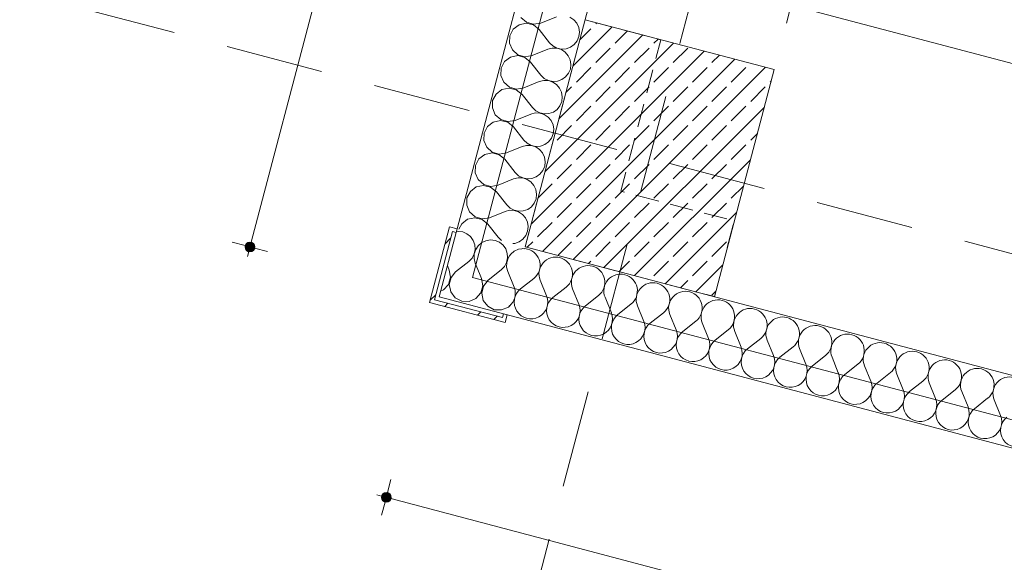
# Model space of a CAD drawing. Header units: millimetres. Extents: x -176817 to 18864955, y -12996033 to 201123.
# Tile 11 of 256: x 31023 to 33539, y 24932 to 26319. Entities that reach past the tile are written whole.
import ezdxf
from ezdxf.enums import TextEntityAlignment as Align

# ---------------------------------------------------------------- set-up
doc = ezdxf.new("R2010")
doc.units = ezdxf.units.MM
doc.header["$MEASUREMENT"] = 0
doc.linetypes.add('Przerywana długa', pattern=[390, 250, -140])
doc.linetypes.add('Przerywana gęsta', pattern=[90, 60, -30])
for name, color, linetype in [('213-A Wymiarowanie wewnętrzne', 7, 'Continuous'), ('231-A Ściany zewnętrzne', 7, 'Continuous'), ('291-A Obróbka blacharska', 7, 'Continuous'), ('292-PPOŻ - Linie', 7, 'Continuous'), ('410-K Osie', 7, 'Continuous'), ('440-K Słupy', 7, 'Continuous')]:
    doc.layers.add(name, color=color, linetype=linetype)
doc.styles.add('STYL_AUTOMATYCZNY_4', font='arial.ttf')
doc.styles.add('STYL_AUTOMATYCZNY_8', font='ARIALN.TTF')
doc.dimstyles.new('STYL_AUTOMATYCZNY__2', dxfattribs={"dimtxt": 64.999998, "dimasz": 47.5, "dimexe": 0.18, "dimexo": 0.0625, "dimgap": 0, "dimtad": 1, "dimdec": 1, "dimlfac": 0.1, "dimzin": 0, "dimdsep": 46, "dimtxsty": 'STYL_AUTOMATYCZNY_4', "dimblk": 'ARROWHEAD_11', "dimblk1": 'ARROWHEAD_11', "dimblk2": 'ARROWHEAD_11', "dimcen": 0.09, "dimclrd": 1, "dimclre": 1, "dimclrt": 1, "dimazin": 0, "dimtfac": 1, "dimtdec": 4, "dimtmove": 0, "dimatfit": 3, "dimfxl": 0, "dimtolj": 1, "dimtzin": 0, "dimarcsym": 0})
doc.dimstyles.new('STYL_AUTOMATYCZNY__3', dxfattribs={"dimtxt": 64.999998, "dimasz": 47.5, "dimexe": 0.18, "dimexo": 0.0625, "dimgap": 0, "dimtad": 1, "dimdec": 1, "dimlfac": 0.1, "dimzin": 0, "dimdsep": 46, "dimtxsty": 'STYL_AUTOMATYCZNY_4', "dimblk": 'ARROWHEAD_11', "dimblk1": 'ARROWHEAD_11', "dimblk2": 'ARROWHEAD_11', "dimcen": 0.09, "dimclrd": 30, "dimclre": 30, "dimclrt": 30, "dimazin": 0, "dimtfac": 1, "dimtdec": 4, "dimtmove": 0, "dimatfit": 3, "dimfxl": 0, "dimtolj": 1, "dimtzin": 0, "dimarcsym": 0})

# ---------------------------------------------------------------- blocks, each defined once
blk = doc.blocks.new('Strop_42_2', base_point=(32314.8, 25738.6))
at = {"layer": '440-K Słupy', "color": 7, "linetype": 'Przerywana gęsta', "lineweight": 0, "flags": 128}
blk.add_lwpolyline([(32314.8, 25738.6), (32798.3, 25611), (32849.3, 25804.4), (32559.2, 25880.9), (32661.3, 26267.7), (32467.9, 26318.7)], close=True, dxfattribs=at)
blk = doc.blocks.new('Słup_118_2', base_point=(32633.1, 25964.9))
at = {"layer": '440-K Słupy', "linetype": 'Continuous', "lineweight": 0, "true_color": 0x000000}
h = blk.add_hatch(dxfattribs=at)
h.set_pattern_fill('Beton_zbrojony_0002', color=18, style=0, pattern_type=2)
h.set_pattern_definition([(45, (0, 0), (-49.49747, 49.49747), []), (45, (-24.75, 24.75), (-49.49747, 49.49747), [52.5, -17.5])])
h.paths.add_polyline_path([(32467.9, 26318.7), (32314.8, 25738.6), (32798.3, 25611), (32951.3, 26191.1)])
at = {"layer": '440-K Słupy', "color": 7, "linetype": 'Continuous', "lineweight": 0, "flags": 128}
blk.add_lwpolyline([(32798.3, 25611), (32951.3, 26191.1), (32467.9, 26318.7)], dxfattribs=at)
blk = doc.blocks.new('Słup_254_2', base_point=(32094.8, 25610.5))
at = {"layer": '291-A Obróbka blacharska', "linetype": 'Continuous', "lineweight": 0, "true_color": 0x000000}
h = blk.add_hatch(dxfattribs=at)
h.set_pattern_fill('Stal_0002', color=18, style=0, pattern_type=2)
h.set_pattern_definition([(45, (0, 0), (-79.5495, 79.5495), []), (45, (-26.52, 26.52), (-79.5495, 79.5495), [])])
h.paths.add_polyline_path([(32070.4, 25596.2), (32263.8, 25545.2), (32268.9, 25564.6), (32259.2, 25567.1), (32256.7, 25557.4), (32082.6, 25603.3), (32128.6, 25777.4), (32138.2, 25774.8), (32140.8, 25784.5), (32121.4, 25789.6)])
at = {"layer": '291-A Obróbka blacharska', "color": 7, "linetype": 'Continuous', "lineweight": 0, "flags": 128}
blk.add_lwpolyline([(32070.4, 25596.2), (32121.4, 25789.6), (32140.8, 25784.5), (32138.2, 25774.8), (32128.6, 25777.4), (32082.6, 25603.3), (32256.7, 25557.4), (32259.2, 25567.1), (32268.9, 25564.6), (32263.8, 25545.2)], close=True, dxfattribs=at)
blk = doc.blocks.new('*X2145')
at = {"layer": '231-A Ściany zewnętrzne', "color": 7, "linetype": 'Continuous', "lineweight": 0}
for p, q in [((32143.4, 25777.7), (32138.8, 25777)), ((32155.1, 25776.3), (32143.4, 25777.7)), ((32166, 25771.7), (32155.1, 25776.3)), ((32175.3, 25764.4), (32166, 25771.7)), ((32182.1, 25754.7), (32175.3, 25764.4)), ((32186.1, 25743.6), (32182.1, 25754.7)), ((32203.8, 25749), (32194.9, 25741.3)), ((32214.6, 25754), (32203.8, 25749)), ((32226.2, 25755.8), (32214.6, 25754)), ((32238, 25754.4), (32226.2, 25755.8)), ((32248.9, 25749.9), (32238, 25754.4)), ((32258.1, 25742.5), (32248.9, 25749.9)), ((32178.9, 25709.8), (32184.5, 25720.2)), ((32184.8, 25720.2), (32184.4, 25708.3)), ((32184.5, 25720.2), (32186.9, 25731.8)), ((32188.4, 25731.4), (32184.8, 25720.2)), ((32186.9, 25731.8), (32186.1, 25743.6)), ((32194.9, 25741.3), (32188.4, 25731.4)), ((32265, 25732.9), (32258.1, 25742.5)), ((32269, 25721.7), (32265, 25732.9)), ((32269.6, 25712.3), (32269, 25721.7)), ((32277.7, 25719.4), (32275.1, 25715.5)), ((32286.7, 25727.1), (32277.7, 25719.4)), ((32297.4, 25732.1), (32286.7, 25727.1)), ((32306.1, 25733.5), (32297.4, 25732.1)), ((32137.1, 25674.6), (32170.8, 25701.2)), ((32170.8, 25701.2), (32178.9, 25709.8)), ((32184.4, 25708.3), (32187.3, 25696.9)), ((32198, 25670.5), (32187.3, 25696.9)), ((32120.6, 25679), (32115.9, 25690.4)), ((32123.6, 25660.5), (32120.6, 25679)), ((32137.1, 25674.6), (32125.3, 25660)), ((32118.5, 25642.4), (32123.6, 25660.5)), ((32125.3, 25660), (32120.9, 25641.7)), ((32098.7, 25625.1), (32106, 25628.2)), ((32106, 25628.2), (32118.5, 25642.4)), ((32120.9, 25641.7), (32123.9, 25627.4))]:
    blk.add_line(p, q, dxfattribs=at)
blk = doc.blocks.new('*X2146')
at = {"layer": '231-A Ściany zewnętrzne', "color": 7, "linetype": 'Continuous', "lineweight": 0}
for p, q in [((32309.1, 25734), (32306.1, 25733.5)), ((32313.5, 25733.4), (32309.1, 25734)), ((32261.8, 25687.9), (32267.3, 25698.4)), ((32267.3, 25698.4), (32269.8, 25709.9)), ((32267.7, 25698.3), (32267.3, 25686.5)), ((32271.2, 25709.6), (32267.7, 25698.3)), ((32269.8, 25709.9), (32269.6, 25712.3)), ((32275.1, 25715.5), (32271.2, 25709.6)), ((32203.4, 25657.2), (32198, 25670.5)), ((32220, 25652.8), (32253.6, 25679.4)), ((32253.6, 25679.4), (32261.8, 25687.9)), ((32267.3, 25686.5), (32270.2, 25675)), ((32286.3, 25635.3), (32270.2, 25675)), ((32206.5, 25638.6), (32203.4, 25657.2)), ((32220, 25652.8), (32208.2, 25638.1)), ((32123.9, 25627.4), (32124.7, 25623.3)), ((32124.7, 25623.3), (32136.1, 25608.3)), ((32188.9, 25606.4), (32201.3, 25620.5)), ((32201.3, 25620.5), (32206.5, 25638.6)), ((32208.2, 25638.1), (32203.8, 25619.8)), ((32203.8, 25619.8), (32207.6, 25601.4)), ((32286.8, 25632.4), (32286.3, 25635.3)), ((32136.1, 25608.3), (32152.8, 25599.6)), ((32152.8, 25599.6), (32171.6, 25598.9)), ((32171.6, 25598.9), (32188.9, 25606.4)), ((32207.6, 25601.4), (32219, 25586.4)), ((32219, 25586.4), (32235.7, 25577.7)), ((32235.7, 25577.7), (32254.5, 25577)), ((32254.5, 25577), (32271.8, 25584.5)), ((32271.8, 25584.5), (32275.2, 25588.3))]:
    blk.add_line(p, q, dxfattribs=at)
blk = doc.blocks.new('*X2147')
at = {"layer": '231-A Ściany zewnętrzne', "color": 7, "linetype": 'Continuous', "lineweight": 0}
for p, q in [((32302.9, 25630.9), (32336.5, 25657.5)), ((32369.2, 25613.4), (32353.1, 25653.1)), ((32385.8, 25609), (32419.4, 25635.6)), ((32452.1, 25591.5), (32436, 25631.3)), ((32468.7, 25587.2), (32502.3, 25613.8)), ((32535, 25569.7), (32518.8, 25609.4)), ((32551.5, 25565.3), (32585.1, 25591.9)), ((32617.8, 25547.8), (32601.7, 25587.5)), ((32634.4, 25543.4), (32668, 25570)), ((32700.7, 25525.9), (32684.6, 25565.7)), ((32717.3, 25521.6), (32750.9, 25548.2)), ((32783.6, 25504.1), (32767.5, 25543.8)), ((32800.2, 25499.7), (32833.8, 25526.3)), ((32866.5, 25482.2), (32850.3, 25521.9)), ((32883, 25477.8), (32916.7, 25504.4)), ((32949.3, 25460.3), (32933.2, 25500)), ((32965.9, 25456), (32999.5, 25482.5)), ((33032.2, 25438.5), (33016.1, 25478.2)), ((33048.8, 25434.1), (33082.4, 25460.7)), ((33115.1, 25416.6), (33099, 25456.3)), ((33131.7, 25412.2), (33165.3, 25438.8)), ((33198, 25394.7), (33181.9, 25434.4)), ((33214.6, 25390.3), (33248.2, 25416.9)), ((33280.9, 25372.9), (33264.7, 25412.6)), ((33297.4, 25368.5), (33331, 25395.1)), ((33363.7, 25351), (33347.6, 25390.7)), ((33380.3, 25346.6), (33413.9, 25373.2)), ((33446.6, 25329.1), (33430.5, 25368.8)), ((33463.2, 25324.7), (33496.8, 25351.3)), ((33529.5, 25307.2), (33513.4, 25347))]:
    blk.add_line(p, q, dxfattribs=at)
for centre, start, end in [((32309.9, 25691.1), 75.218, 85.1319), ((32309.9, 25691.1), 308.3481, 75.218), ((32392.8, 25669.2), 75.218, 202.0879), ((32392.8, 25669.2), 308.3481, 75.218), ((32475.7, 25647.4), 75.218, 202.0879), ((32475.7, 25647.4), 308.3481, 75.218), ((32558.6, 25625.5), 75.218, 202.0879), ((32558.6, 25625.5), 308.3481, 75.218), ((32641.4, 25603.6), 75.218, 202.0879), ((32641.4, 25603.6), 308.3481, 75.218), ((32246.6, 25619.2), 311.0949, 19.3412), ((32329.5, 25597.3), 128.3481, 22.0879), ((32724.3, 25581.8), 75.218, 202.0879), ((32724.3, 25581.8), 308.3481, 75.218), ((32412.4, 25575.4), 128.3481, 22.0879), ((32807.2, 25559.9), 75.218, 202.0879), ((32807.2, 25559.9), 308.3481, 75.218), ((32495.2, 25553.6), 128.3481, 22.0879), ((32890.1, 25538), 75.218, 202.0879), ((32890.1, 25538), 308.3481, 75.218), ((32578.1, 25531.7), 128.3481, 22.0879), ((32661, 25509.8), 128.3481, 22.0879), ((32972.9, 25516.2), 75.218, 202.0879), ((32972.9, 25516.2), 308.3481, 75.218), ((32743.9, 25488), 128.3481, 22.0879), ((33055.8, 25494.3), 75.218, 202.0879), ((33055.8, 25494.3), 308.3481, 75.218), ((32826.8, 25466.1), 128.3481, 22.0879), ((33138.7, 25472.4), 75.218, 202.0879), ((33138.7, 25472.4), 308.3481, 75.218), ((33221.6, 25450.6), 75.218, 202.0879), ((32909.6, 25444.2), 128.3481, 22.0879), ((33221.6, 25450.6), 308.3481, 75.218), ((33304.4, 25428.7), 75.218, 202.0879), ((33304.4, 25428.7), 308.3481, 75.218), ((32992.5, 25422.3), 128.3481, 22.0879), ((33387.3, 25406.8), 75.218, 202.0879), ((33387.3, 25406.8), 308.3481, 75.218), ((33075.4, 25400.5), 128.3481, 22.0879), ((33470.2, 25384.9), 75.218, 202.0879), ((33470.2, 25384.9), 308.3481, 75.218), ((33158.3, 25378.6), 128.3481, 22.0879), ((33553.1, 25363.1), 75.218, 202.0879), ((33241.1, 25356.7), 128.3481, 22.0879), ((33324, 25334.9), 128.3481, 22.0879), ((33406.9, 25313), 128.3481, 22.0879), ((33489.8, 25291.1), 128.3481, 22.0879), ((33572.7, 25269.3), 128.3481, 22.0879)]:
    blk.add_arc(centre, 42.9, start, end, dxfattribs=at)
blk = doc.blocks.new('Ściana_264_2', base_point=(32314.8, 25738.6))
at = {"layer": '231-A Ściany zewnętrzne', "color": 7, "linetype": 'Continuous', "lineweight": 0, "flags": 128}
for points in [[(38296.8, 24160.1), (32314.8, 25738.6)], [(32094.8, 25610.5), (37567.5, 24166.4)]]:
    blk.add_lwpolyline(points, dxfattribs=at)
at = {"layer": '231-A Ściany zewnętrzne', "color": 7, "lineweight": 0}
for name in ['*X2145', '*X2146', '*X2147']:
    blk.add_blockref(name, (0, 0), dxfattribs=at)
blk = doc.blocks.new('*X2151')
at = {"layer": '231-A Ściany zewnętrzne', "color": 7, "linetype": 'Continuous', "lineweight": 0}
for p, q in [((32304, 26324.5), (32318.1, 26312.1)), ((32354.8, 26310), (32394.5, 26326.1)), ((32438.9, 26318.6), (32429.1, 26325.1)), ((32299, 26305.8), (32284, 26294.5)), ((32317.5, 26309.7), (32299, 26305.8)), ((32335.8, 26305.3), (32317.5, 26309.7)), ((32318.1, 26312.1), (32336.2, 26306.9)), ((32350.4, 26293.4), (32335.8, 26305.3)), ((32336.2, 26306.9), (32354.8, 26310)), ((32446.6, 26309.6), (32438.9, 26318.6)), ((32451.6, 26298.9), (32446.6, 26309.6)), ((32453.5, 26287.2), (32451.6, 26298.9)), ((32275.4, 26277.8), (32274.7, 26259)), ((32284, 26294.5), (32275.4, 26277.8)), ((32350.4, 26293.4), (32377, 26259.8)), ((32447.5, 26264.6), (32452.1, 26275.5)), ((32452.1, 26275.5), (32453.5, 26287.2)), ((32274.7, 26259), (32282.1, 26241.7)), ((32377, 26259.8), (32385.5, 26251.6)), ((32385.5, 26251.6), (32396, 26246.1)), ((32419.4, 26244.5), (32430.5, 26248.4)), ((32430.5, 26248.4), (32440.1, 26255.3)), ((32440.1, 26255.3), (32447.5, 26264.6)), ((32277.2, 26223), (32262.2, 26211.6)), ((32295.6, 26226.8), (32277.2, 26223)), ((32282.1, 26241.7), (32296.2, 26229.2)), ((32313.9, 26222.4), (32295.6, 26226.8)), ((32296.2, 26229.2), (32314.3, 26224)), ((32328.5, 26210.5), (32313.9, 26222.4)), ((32314.3, 26224), (32332.9, 26227.1)), ((32332.9, 26227.1), (32372.6, 26243.2)), ((32384.1, 26246.1), (32372.6, 26243.2)), ((32395.9, 26245.8), (32384.1, 26246.1)), ((32407.2, 26242.2), (32395.9, 26245.8)), ((32396, 26246.1), (32407.6, 26243.7)), ((32417.1, 26235.7), (32407.2, 26242.2)), ((32407.6, 26243.7), (32419.4, 26244.5)), ((32424.8, 26226.7), (32417.1, 26235.7)), ((32429.7, 26216), (32424.8, 26226.7)), ((32262.2, 26211.6), (32253.5, 26194.9)), ((32328.5, 26210.5), (32355.1, 26176.9)), ((32431.6, 26204.3), (32429.7, 26216)), ((32430.2, 26192.6), (32431.6, 26204.3)), ((32253.5, 26194.9), (32252.8, 26176.1)), ((32252.8, 26176.1), (32260.2, 26158.8)), ((32355.1, 26176.9), (32363.7, 26168.8)), ((32408.6, 26165.6), (32418.2, 26172.4)), ((32418.2, 26172.4), (32425.6, 26181.7)), ((32425.6, 26181.7), (32430.2, 26192.6)), ((32260.2, 26158.8), (32274.4, 26146.4)), ((32311, 26144.2), (32350.8, 26160.4)), ((32362.2, 26163.3), (32350.8, 26160.4)), ((32374, 26162.9), (32362.2, 26163.3)), ((32363.7, 26168.8), (32374.1, 26163.2)), ((32385.3, 26159.3), (32374, 26162.9)), ((32374.1, 26163.2), (32385.7, 26160.8)), ((32395.2, 26152.8), (32385.3, 26159.3)), ((32385.7, 26160.8), (32397.5, 26161.6)), ((32402.9, 26143.9), (32395.2, 26152.8)), ((32397.5, 26161.6), (32408.6, 26165.6)), ((32240.3, 26128.7), (32231.6, 26112)), ((32255.3, 26140.1), (32240.3, 26128.7)), ((32273.7, 26143.9), (32255.3, 26140.1)), ((32292, 26139.5), (32273.7, 26143.9)), ((32274.4, 26146.4), (32292.5, 26141.2)), ((32306.7, 26127.7), (32292, 26139.5)), ((32292.5, 26141.2), (32311, 26144.2)), ((32306.7, 26127.7), (32333.3, 26094.1)), ((32407.9, 26133.1), (32402.9, 26143.9)), ((32409.7, 26121.5), (32407.9, 26133.1)), ((32408.3, 26109.7), (32409.7, 26121.5)), ((32231.6, 26112), (32230.9, 26093.2)), ((32396.4, 26089.6), (32403.7, 26098.8)), ((32403.7, 26098.8), (32408.3, 26109.7)), ((32230.9, 26093.2), (32238.4, 26075.9)), ((32238.4, 26075.9), (32252.5, 26063.5)), ((32289.2, 26061.4), (32328.9, 26077.5)), ((32340.4, 26080.4), (32328.9, 26077.5)), ((32333.3, 26094.1), (32341.8, 26085.9)), ((32352.2, 26080), (32340.4, 26080.4)), ((32341.8, 26085.9), (32352.3, 26080.4)), ((32363.4, 26076.5), (32352.2, 26080)), ((32352.3, 26080.4), (32363.8, 26077.9)), ((32373.3, 26069.9), (32363.4, 26076.5)), ((32363.8, 26077.9), (32375.6, 26078.7)), ((32375.6, 26078.7), (32386.8, 26082.7)), ((32386.8, 26082.7), (32396.4, 26089.6)), ((32233.4, 26057.2), (32218.4, 26045.8)), ((32251.9, 26061.1), (32233.4, 26057.2)), ((32270.2, 26056.6), (32251.9, 26061.1)), ((32252.5, 26063.5), (32270.6, 26058.3)), ((32284.8, 26044.8), (32270.2, 26056.6)), ((32270.6, 26058.3), (32289.2, 26061.4)), ((32381, 26061), (32373.3, 26069.9)), ((32386, 26050.3), (32381, 26061)), ((32387.9, 26038.6), (32386, 26050.3)), ((32209.8, 26029.1), (32209.1, 26010.3)), ((32218.4, 26045.8), (32209.8, 26029.1)), ((32284.8, 26044.8), (32311.4, 26011.2)), ((32381.9, 26015.9), (32386.4, 26026.8)), ((32386.4, 26026.8), (32387.9, 26038.6)), ((32209.1, 26010.3), (32216.5, 25993)), ((32318.5, 25997.5), (32307, 25994.6)), ((32311.4, 26011.2), (32319.9, 26003)), ((32330.3, 25997.1), (32318.5, 25997.5)), ((32319.9, 26003), (32330.4, 25997.5)), ((32341.6, 25993.6), (32330.3, 25997.1)), ((32330.4, 25997.5), (32342, 25995)), ((32342, 25995), (32353.8, 25995.8)), ((32353.8, 25995.8), (32364.9, 25999.8)), ((32364.9, 25999.8), (32374.5, 26006.7)), ((32374.5, 26006.7), (32381.9, 26015.9)), ((32211.6, 25974.3), (32196.6, 25963)), ((32230, 25978.2), (32211.6, 25974.3)), ((32216.5, 25993), (32230.6, 25980.6)), ((32248.3, 25973.8), (32230, 25978.2)), ((32230.6, 25980.6), (32248.7, 25975.4)), ((32262.9, 25961.9), (32248.3, 25973.8)), ((32248.7, 25975.4), (32267.3, 25978.5)), ((32267.3, 25978.5), (32307, 25994.6)), ((32351.4, 25987.1), (32341.6, 25993.6)), ((32359.2, 25978.1), (32351.4, 25987.1)), ((32364.1, 25967.4), (32359.2, 25978.1)), ((32187.9, 25946.3), (32187.2, 25927.4)), ((32196.6, 25963), (32187.9, 25946.3)), ((32262.9, 25961.9), (32289.5, 25928.3)), ((32366, 25955.7), (32364.1, 25967.4)), ((32364.6, 25944), (32366, 25955.7)), ((32187.2, 25927.4), (32194.6, 25910.2)), ((32289.5, 25928.3), (32298.1, 25920.1)), ((32298.1, 25920.1), (32308.5, 25914.6)), ((32343, 25916.9), (32352.6, 25923.8)), ((32352.6, 25923.8), (32360, 25933.1)), ((32360, 25933.1), (32364.6, 25944)), ((32208.1, 25895.3), (32189.7, 25891.5)), ((32194.6, 25910.2), (32208.8, 25897.7)), ((32226.4, 25890.9), (32208.1, 25895.3)), ((32208.8, 25897.7), (32226.9, 25892.5)), ((32226.9, 25892.5), (32245.4, 25895.6)), ((32245.4, 25895.6), (32285.2, 25911.7)), ((32296.6, 25914.6), (32285.2, 25911.7)), ((32308.4, 25914.3), (32296.6, 25914.6)), ((32319.7, 25910.7), (32308.4, 25914.3)), ((32308.5, 25914.6), (32320.1, 25912.1)), ((32329.6, 25904.2), (32319.7, 25910.7)), ((32320.1, 25912.1), (32331.9, 25912.9)), ((32337.3, 25895.2), (32329.6, 25904.2)), ((32331.9, 25912.9), (32343, 25916.9)), ((32342.3, 25884.5), (32337.3, 25895.2)), ((32174.7, 25880.1), (32166, 25863.4)), ((32189.7, 25891.5), (32174.7, 25880.1)), ((32241.1, 25879), (32226.4, 25890.9)), ((32241.1, 25879), (32267.7, 25845.4)), ((32344.1, 25872.8), (32342.3, 25884.5)), ((32342.7, 25861.1), (32344.1, 25872.8)), ((32166, 25863.4), (32165.3, 25844.6)), ((32267.7, 25845.4), (32276.2, 25837.3)), ((32330.8, 25840.9), (32338.1, 25850.2)), ((32338.1, 25850.2), (32342.7, 25861.1)), ((32165.3, 25844.6), (32172.8, 25827.3)), ((32172.8, 25827.3), (32186.9, 25814.8)), ((32223.6, 25812.7), (32263.3, 25828.9)), ((32274.7, 25831.7), (32263.3, 25828.9)), ((32286.6, 25831.4), (32274.7, 25831.7)), ((32276.2, 25837.3), (32286.7, 25831.7)), ((32297.8, 25827.8), (32286.6, 25831.4)), ((32286.7, 25831.7), (32298.2, 25829.3)), ((32307.7, 25821.3), (32297.8, 25827.8)), ((32298.2, 25829.3), (32310, 25830.1)), ((32315.4, 25812.4), (32307.7, 25821.3)), ((32310, 25830.1), (32321.2, 25834.1)), ((32321.2, 25834.1), (32330.8, 25840.9)), ((32152.8, 25797.2), (32145.6, 25783.2)), ((32167.8, 25808.6), (32152.8, 25797.2)), ((32186.3, 25812.4), (32167.8, 25808.6)), ((32204.6, 25808), (32186.3, 25812.4)), ((32186.9, 25814.8), (32205, 25809.7)), ((32219.2, 25796.2), (32204.6, 25808)), ((32205, 25809.7), (32223.6, 25812.7)), ((32219.2, 25796.2), (32245.8, 25762.6)), ((32320.4, 25801.6), (32315.4, 25812.4)), ((32322.2, 25789.9), (32320.4, 25801.6)), ((32316.3, 25767.3), (32320.8, 25778.2)), ((32320.8, 25778.2), (32322.2, 25789.9)), ((32245.8, 25762.6), (32254.1, 25754.6)), ((32283.4, 25746.9), (32288.2, 25747.2)), ((32288.2, 25747.2), (32299.3, 25751.2)), ((32299.3, 25751.2), (32308.9, 25758.1)), ((32308.9, 25758.1), (32316.3, 25767.3))]:
    blk.add_line(p, q, dxfattribs=at)
blk = doc.blocks.new('Ściana_265_2', base_point=(32978.2, 28252.5))
at = {"layer": '231-A Ściany zewnętrzne', "color": 7, "linetype": 'Continuous', "lineweight": 0, "flags": 128}
for points in [[(32314.8, 25738.6), (32978.2, 28252.5)], [(32704.6, 27921.4), (32140.8, 25784.5)], [(32138.2, 25774.8), (32094.8, 25610.5)]]:
    blk.add_lwpolyline(points, dxfattribs=at)
at = {"layer": '231-A Ściany zewnętrzne', "color": 7, "lineweight": 0}
blk.add_blockref('*X2151', (0, 0), dxfattribs=at)
blk = doc.blocks.new('*D2951')
at = {"layer": '292-PPOŻ - Linie', "linetype": 'Continuous', "lineweight": 0}
for points in [[(32262.1, 28252), (32263.1, 28247.2), (32265.8, 28243.2), (32269.8, 28240.5), (32274.6, 28239.5), (32279.4, 28240.5), (32283.4, 28243.2), (32286.2, 28247.2), (32287.1, 28252), (32286.2, 28256.8), (32283.4, 28260.9), (32279.4, 28263.6), (32274.6, 28264.5), (32269.8, 28263.6), (32265.8, 28260.9), (32263.1, 28256.8)], [(31598.7, 25738.1), (31599.7, 25733.3), (31602.4, 25729.2), (31606.5, 25726.5), (31611.2, 25725.6), (31616, 25726.5), (31620.1, 25729.2), (31622.8, 25733.3), (31623.7, 25738.1), (31622.8, 25742.9), (31620.1, 25746.9), (31616, 25749.6), (31611.2, 25750.6), (31606.5, 25749.6), (31602.4, 25746.9), (31599.7, 25742.9)]]:
    blk.add_hatch(color=1, dxfattribs=at).paths.add_polyline_path(points)
at = {"layer": '292-PPOŻ - Linie', "color": 1, "linetype": 'Continuous', "lineweight": 0}
for p, q in [((32229.3, 28264), (32262.5, 28255.2)), ((32281, 28276.2), (32277.8, 28264.1)), ((32271.4, 28239.9), (31614.4, 25750.2)), ((32286.7, 28248.8), (32319.9, 28240.1)), ((31565.9, 25750), (31599.2, 25741.3)), ((31608.1, 25726), (31604.9, 25713.9)), ((31623.3, 25734.9), (31656.6, 25726.1))]:
    blk.add_line(p, q, dxfattribs=at)
for centre in [(32274.6, 28252), (31611.2, 25738.1)]:
    blk.add_circle(centre, 12.5, dxfattribs=at)
at = {"layer": '292-PPOŻ - Linie', "color": 1, "lineweight": 0, "insert": (31911.4, 26926.5), "char_height": 65, "attachment_point": 7, "rotation": 75.218, "style": 'STYL_AUTOMATYCZNY_4'}
blk.add_mtext('\\A1;{\\pql;\\fArial|b0|i0|c238|p0;\\W1.000000;260}', dxfattribs=at)
blk = doc.blocks.new('ARROWHEAD_11')
at = {"color": 0, "linetype": 'Continuous', "lineweight": 0}
blk.add_line((0, 0), (-1, 0), dxfattribs=at)
at = {"color": 0, "linetype": 'Continuous', "lineweight": 0, "const_width": 0.25, "flags": 128}
blk.add_lwpolyline([(-0.125, 0, 1), (0.125, 0, 1)], format="xyb", close=True, dxfattribs=at)
blk = doc.blocks.new('*D2952')
at = {"layer": '292-PPOŻ - Linie', "linetype": 'Continuous', "lineweight": 0}
for points in [[(31947.2, 25098.2), (31948.1, 25093.4), (31950.8, 25089.3), (31954.9, 25086.6), (31959.7, 25085.7), (31964.4, 25086.6), (31968.5, 25089.3), (31971.2, 25093.4), (31972.2, 25098.2), (31971.2, 25102.9), (31968.5, 25107), (31964.4, 25109.7), (31959.7, 25110.7), (31954.9, 25109.7), (31950.8, 25107), (31948.1, 25102.9)], [(81474.9, 12029), (81475.9, 12024.2), (81478.6, 12020.2), (81482.7, 12017.5), (81487.4, 12016.5), (81492.2, 12017.5), (81496.3, 12020.2), (81499, 12024.2), (81499.9, 12029), (81499, 12033.8), (81496.3, 12037.9), (81492.2, 12040.6), (81487.4, 12041.5), (81482.7, 12040.6), (81478.6, 12037.9), (81475.9, 12033.8)]]:
    blk.add_hatch(color=1, dxfattribs=at).paths.add_polyline_path(points)
at = {"layer": '292-PPOŻ - Linie', "color": 1, "linetype": 'Continuous', "lineweight": 0}
for p, q in [((31962.8, 25110.2), (31971.6, 25143.5)), ((31935.5, 25104.5), (31947.6, 25101.3)), ((31971.7, 25095), (81475.3, 12032.2)), ((31947.7, 25052.8), (31956.5, 25086.1)), ((81490.6, 12041.1), (81499.4, 12074.4)), ((81475.5, 11983.7), (81484.2, 12016.9)), ((81499.5, 12025.8), (81511.6, 12022.6))]:
    blk.add_line(p, q, dxfattribs=at)
for centre in [(31959.7, 25098.2), (81487.4, 12029)]:
    blk.add_circle(centre, 12.5, dxfattribs=at)
at = {"layer": '292-PPOŻ - Linie', "color": 1, "lineweight": 0, "insert": (56583.1, 18614.1), "char_height": 65, "attachment_point": 7, "rotation": 345.218, "style": 'STYL_AUTOMATYCZNY_4'}
blk.add_mtext('\\A1;{\\pql;\\fArial|b0|i0|c238|p0;\\W1.000000;5\xa0122,3}', dxfattribs=at)
blk = doc.blocks.new('*D3125')
at = {"layer": '213-A Wymiarowanie wewnętrzne', "linetype": 'Continuous', "lineweight": 200}
for points in [[(32982.2, 26355.5), (32983.2, 26350.7), (32985.9, 26346.7), (32989.9, 26344), (32994.7, 26343), (32999.5, 26344), (33003.6, 26346.7), (33006.3, 26350.7), (33007.2, 26355.5), (33006.3, 26360.3), (33003.6, 26364.4), (32999.5, 26367.1), (32994.7, 26368), (32989.9, 26367.1), (32985.9, 26364.4), (32983.2, 26360.3)], [(37652.3, 25123.2), (37653.3, 25118.4), (37656, 25114.4), (37660.1, 25111.6), (37664.8, 25110.7), (37669.6, 25111.6), (37673.7, 25114.4), (37676.4, 25118.4), (37677.3, 25123.2), (37676.4, 25128), (37673.7, 25132), (37669.6, 25134.7), (37664.8, 25135.7), (37660.1, 25134.7), (37656, 25132), (37653.3, 25128)]]:
    blk.add_hatch(color=30, dxfattribs=at).paths.add_polyline_path(points)
at = {"layer": '213-A Wymiarowanie wewnętrzne', "color": 30, "linetype": 'Continuous', "lineweight": 0}
for p, q in [((32997.9, 26367.6), (33006.7, 26400.8)), ((33006.8, 26352.3), (37652.8, 25126.4)), ((32982.8, 26310.2), (32991.5, 26343.4))]:
    blk.add_line(p, q, dxfattribs=at)
blk.add_circle((32994.7, 26355.5), 12.5, dxfattribs=at)
at = {"layer": '213-A Wymiarowanie wewnętrzne', "color": 30, "lineweight": 200, "insert": (35261.2, 25770.9), "char_height": 65, "attachment_point": 7, "rotation": 345.218, "style": 'STYL_AUTOMATYCZNY_4'}
blk.add_mtext('\\A1;{\\pql;\\fArial|b0|i0|c238|p0;\\W1.000000;483}', dxfattribs=at)
blk = doc.blocks.new('Standardowy znacznik osi[631]_2', base_point=(30551.8, 18077.6))
at = {"layer": '410-K Osie', "color": 5, "linetype": 'Przerywana długa', "lineweight": 0}
blk.add_line((31317.2, 20978.3), (52341.9, 100654.9), dxfattribs=at)
at = {"layer": '410-K Osie', "color": 7, "lineweight": 0, "style": 'STYL_AUTOMATYCZNY_8'}
for tag, p in [('AC_MarkerText_1_1', (53160.2, 103725.3)), ('AC_MarkerText_1_0', (30540.9, 18005.5))]:
    blk.add_attdef(tag, text='', height=100, rotation=345.218, dxfattribs=at).set_placement(p, align=Align.TOP_CENTER)
blk = doc.blocks.new('Standardowy znacznik osi[636]_2', base_point=(14699.6, 30697))
at = {"layer": '410-K Osie', "color": 5, "linetype": 'Przerywana długa', "lineweight": 0}
blk.add_line((17600.4, 29931.6), (181485.5, -13313.5), dxfattribs=at)
at = {"layer": '410-K Osie', "color": 7, "lineweight": 0, "style": 'STYL_AUTOMATYCZNY_8'}
for tag, p in [('AC_MarkerText_1_0', (14599.8, 30777.3)), ('AC_MarkerText_1_1', (184528, -14062.5))]:
    blk.add_attdef(tag, text='', height=100, rotation=345.218, dxfattribs=at).set_placement(p, align=Align.TOP_CENTER)

msp = doc.modelspace()

# ---------------------------------------------------------------- linework, layer by layer
at = {"layer": '292-PPOŻ - Linie', "color": 1, "lineweight": 0}
msp.add_lwpolyline([(24489.46, 30378.72), (32843.72, 28174.08), (32180.39, 25660.28), (81640.56, 12609.33)], dxfattribs=at)

# ---------------------------------------------------------------- block references
at = {"layer": '231-A Ściany zewnętrzne', "color": 7, "lineweight": 0}
for name, p in [('Ściana_265_2', (32978.18, 28252.53)), ('Ściana_264_2', (32314.81, 25738.58))]:
    msp.add_blockref(name, p, dxfattribs=at)
at = {"layer": '291-A Obróbka blacharska', "color": 7, "lineweight": 0}
msp.add_blockref('Słup_254_2', (32094.84, 25610.46), dxfattribs=at)
at = {"layer": '410-K Osie', "color": 5, "linetype": 'Continuous', "lineweight": 0}
for name, p in [('Standardowy znacznik osi[631]_2', (30551.82, 18077.63)), ('Standardowy znacznik osi[636]_2', (14699.64, 30697.04))]:
    msp.add_blockref(name, p, dxfattribs=at)
at = {"layer": '440-K Słupy', "color": 7, "linetype": 'Przerywana gęsta', "lineweight": 0}
msp.add_blockref('Strop_42_2', (32314.81, 25738.58), dxfattribs=at)
at = {"layer": '440-K Słupy', "color": 7, "lineweight": 0}
msp.add_blockref('Słup_118_2', (32633.06, 25964.87), dxfattribs=at)

# ---------------------------------------------------------------- dimensions: what is measured, and where the dimension line sits
at = {"layer": '213-A Wymiarowanie wewnętrzne', "color": 30, "linetype": 'Continuous', "lineweight": 200}
dim = msp.add_linear_dim(base=(37664.85, 25123.19), p1=(33614.72, 28705.1), p2=(37621.47, 24958.82), angle=345.21803, dimstyle='STYL_AUTOMATYCZNY__3', dxfattribs=at)
dim.commit()
dim.dimension.update_dxf_attribs({"geometry": '*D3125', "text_midpoint": (35341.24, 25783.39), "dimtype": 160, "text_rotation": 345.21803})
at = {"layer": '292-PPOŻ - Linie', "color": 1, "linetype": 'Continuous', "lineweight": 0}
for base, p1, p2, angle, picture, middle, turn in [((31611.24, 25738.07), (32758.21, 28124.41), (32094.84, 25610.46), 255.21803, '*D2951', (31898.89, 27006.49), 75.21803), ((81487.44, 12029.03), (32094.84, 25610.46), (81622.62, 12541.33), 345.21803, '*D2952', (56732.71, 18608.23), 345.21803)]:
    dim = msp.add_linear_dim(base=base, p1=p1, p2=p2, angle=angle, dimstyle='STYL_AUTOMATYCZNY__2', dxfattribs=at)
    dim.commit()
    dim.dimension.update_dxf_attribs({"geometry": picture, "text_midpoint": middle, "dimtype": 160, "text_rotation": turn})

doc.saveas('drawing.dxf')
